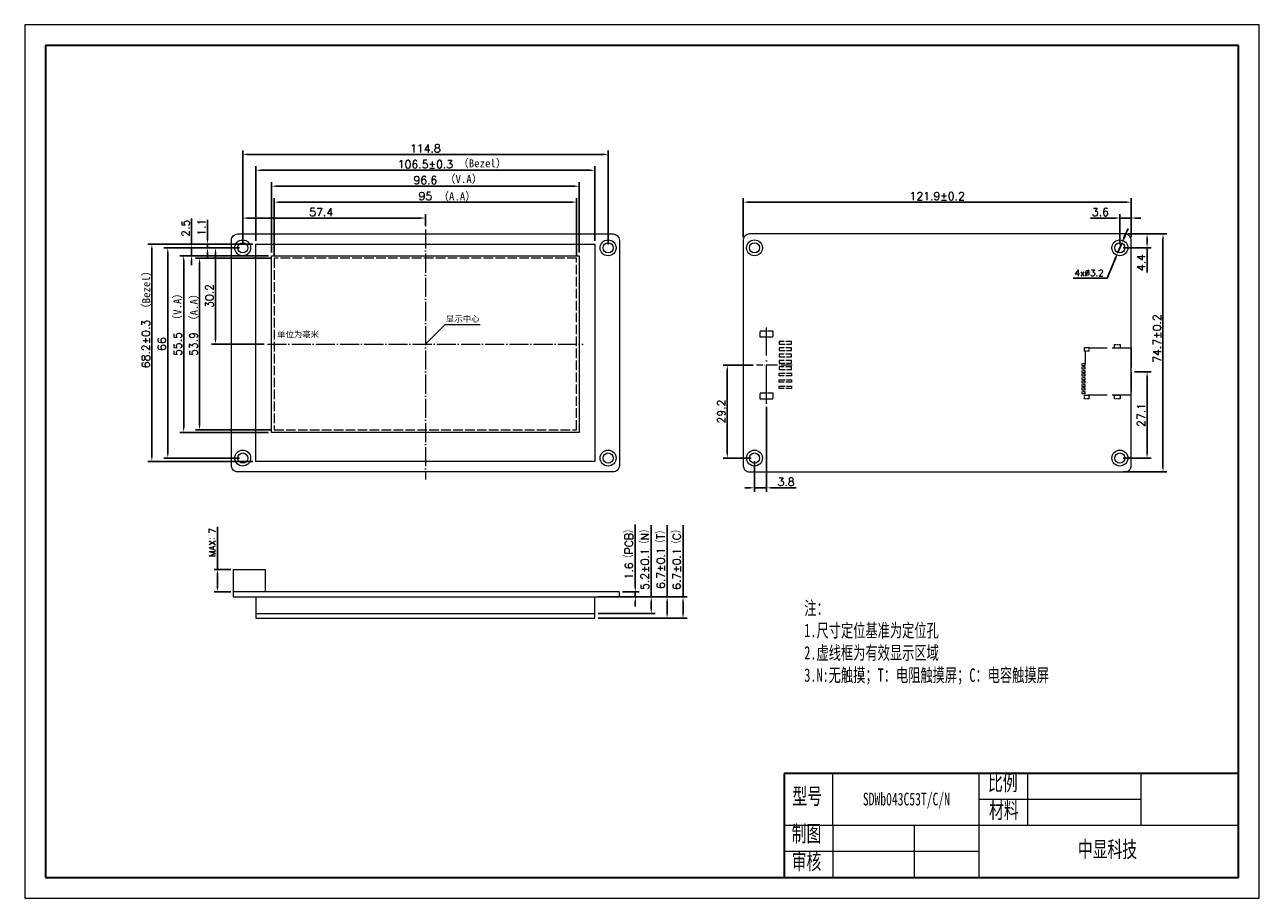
# Model space of a CAD drawing. Header units: millimetres. Extents: x 2240 to 2628, y -2181 to -1907.
import ezdxf

# ---------------------------------------------------------------- set-up
doc = ezdxf.new("R2010")
doc.units = ezdxf.units.MM
doc.header["$LTSCALE"] = 0.5
doc.header["$PDSIZE"] = -5
for name, pattern in [('ACAD_ISO02W100', [15, 12, -3]), ('ACAD_ISO04W100', [30, 24, -3, 0, -3]), ('CENTER2', [28.574999, 19.049999, -3.175, 3.175, -3.175])]:
    doc.linetypes.add(name, pattern=pattern)
doc.layers.get('0').update_dxf_attribs({"lineweight": 18})
doc.layers.get('Defpoints').update_dxf_attribs({"lineweight": 18})
for name, color, linetype, lineweight in [('thick', 7, 'Continuous', 30), ('thin', 7, 'Continuous', 18), ('粗实线层', 7, 'Continuous', 35), ('细实线层', 7, 'Continuous', 18), ('虚线', 7, 'ACAD_ISO02W100', 18)]:
    doc.layers.add(name, color=color, linetype=linetype, lineweight=lineweight)
doc.styles.get("Standard").update_dxf_attribs({"font": 'txt.shx', "bigfont": 'gbcbig.shx'})
doc.styles.add('机械字体', font='SimSun.ttf', dxfattribs={"width": 0.67})
doc.dimstyles.new('ISO-25', dxfattribs={"dimtxt": 2.5, "dimasz": 1.5, "dimexe": 1.25, "dimexo": 1, "dimtad": 1, "dimdec": 1, "dimdsep": 46, "dimtxsty": 'Standard', "dimcen": 2.5, "dimdle": 3, "dimadec": 0, "dimazin": 0, "dimtfac": 1, "dimtdec": 1, "dimtmove": 0, "dimatfit": 3, "dimfxl": 0, "dimarcsym": 0})
doc.dimstyles.new('副本ISO-25', dxfattribs={"dimtxt": 2.5, "dimasz": 2.5, "dimexe": 1.25, "dimexo": 1, "dimtad": 1, "dimtoh": 1, "dimdsep": 46, "dimtxsty": 'Standard', "dimcen": 2.5, "dimdle": 5, "dimadec": 0, "dimazin": 0, "dimtfac": 1, "dimtmove": 0, "dimatfit": 3, "dimfxl": 0, "dimtolj": 1, "dimarcsym": 0})

# ---------------------------------------------------------------- blocks, each defined once
blk = doc.blocks.new('*X2')
at = {"layer": '粗实线层'}
for p, q in [((-287, 200), (-287, -200)), ((287, 200), (-287, 200)), ((287, -200), (287, 200)), ((-287, -200), (287, -200))]:
    blk.add_line(p, q, dxfattribs=at)
at = {"layer": '细实线层'}
for p, q in [((297, 210), (-297, 210)), ((-297, 210), (-297, -210)), ((297, -210), (297, 210)), ((-297, -210), (297, -210))]:
    blk.add_line(p, q, dxfattribs=at)
blk = doc.blocks.new('*X3')
at = {"color": 0, "lineweight": -2, "ltscale": 0.5}
for p, q in [((2308.87, -1975.57), (2308.87, -1965.97)), ((2366.27, -1969.77), (2366.27, -1965.97)), ((2364.77, -1967.22), (2310.37, -1967.22))]:
    blk.add_line(p, q, dxfattribs=at)
at = {"color": 0, "ltscale": 0.5}
for points in [[(2310.37, -1966.97), (2310.37, -1967.47), (2308.87, -1967.22)], [(2364.77, -1966.97), (2364.77, -1967.47), (2366.27, -1967.22)]]:
    blk.add_solid(points, dxfattribs=at)
at = {"layer": 'Defpoints', "color": 0, "ltscale": 0.5}
for p in [(2308.87, -1967.22), (2366.27, -1970.77), (2308.87, -1976.57)]:
    blk.add_point(p, dxfattribs=at)
at = {"color": 0, "lineweight": 0, "ltscale": 0.5, "insert": (2333.53, -1965.34), "char_height": 2.5, "attachment_point": 5}
blk.add_mtext('\\A1;57.4', dxfattribs=at)
blk = doc.blocks.new('*X4')
at = {"color": 0, "lineweight": -2, "ltscale": 0.5}
for p, q in [((2313.02, -1974.41), (2313.02, -1950.97)), ((2419.52, -1974.41), (2419.52, -1950.97)), ((2314.52, -1952.22), (2418.02, -1952.22))]:
    blk.add_line(p, q, dxfattribs=at)
at = {"color": 0, "ltscale": 0.5}
for points in [[(2314.52, -1951.97), (2314.52, -1952.47), (2313.02, -1952.22)], [(2418.02, -1951.97), (2418.02, -1952.47), (2419.52, -1952.22)]]:
    blk.add_solid(points, dxfattribs=at)
at = {"layer": 'Defpoints', "color": 0, "ltscale": 0.5}
for p in [(2419.52, -1952.22), (2313.02, -1975.41), (2419.52, -1975.41)]:
    blk.add_point(p, dxfattribs=at)
at = {"color": 0, "lineweight": 0, "ltscale": 0.5, "insert": (2366.27, -1950.34), "char_height": 2.5, "attachment_point": 5}
blk.add_mtext('\\A1;106.5%%P0.3', dxfattribs=at)
blk = doc.blocks.new('2.0-8')
at = {"linetype": 'ACAD_ISO04W100', "lineweight": 0, "ltscale": 0.3}
blk.add_line((1, 8.06), (1, -3.19), dxfattribs=at)
at = {"linetype": 'ACAD_ISO04W100', "lineweight": 0}
blk.add_line((-11.13, 0), (12.76, 0), dxfattribs=at)
at = {"layer": '虚线', "linetype": 'ACAD_ISO02W100', "lineweight": 0, "ltscale": 0.3}
for p, q in [((-6.4, 7.8), (-6.4, 4)), ((-5.6, 7.8), (-6.4, 7.8)), ((-5.6, 4), (-5.6, 7.8)), ((-4.4, 7.8), (-4.4, 4)), ((-3.6, 7.8), (-4.4, 7.8)), ((-3.6, 4), (-3.6, 7.8)), ((-2.4, 7.8), (-2.4, 4)), ((-1.6, 7.8), (-2.4, 7.8)), ((-1.6, 4), (-1.6, 7.8)), ((-0.4, 7.8), (0.4, 7.8)), ((-0.4, 4), (-0.4, 7.8)), ((0.4, 7.8), (0.4, 4)), ((1.6, 7.8), (2.4, 7.8)), ((1.6, 4), (1.6, 7.8)), ((2.4, 7.8), (2.4, 4)), ((3.6, 4), (3.6, 7.8)), ((3.6, 7.8), (4.4, 7.8)), ((4.4, 7.8), (4.4, 4)), ((5.6, 4), (5.6, 7.8)), ((5.6, 7.8), (6.4, 7.8)), ((6.4, 7.8), (6.4, 4)), ((7.6, 4), (7.6, 7.8)), ((7.6, 7.8), (8.4, 7.8)), ((8.4, 7.8), (8.4, 4)), ((-6.4, 4), (-5.6, 4)), ((-4.4, 4), (-3.6, 4)), ((-2.4, 4), (-1.6, 4)), ((0.4, 4), (-0.4, 4)), ((2.4, 4), (1.6, 4)), ((4.4, 4), (3.6, 4)), ((6.4, 4), (5.6, 4)), ((8.4, 4), (7.6, 4)), ((-7.75, 2), (-9.75, 2)), ((-9.75, 2), (-9.75, -2)), ((-7.75, -2), (-7.75, 2)), ((9.75, 2), (9.75, -2)), ((11.75, 2), (9.75, 2)), ((11.75, -2), (11.75, 2)), ((-9.75, -2), (-7.75, -2))]:
    blk.add_line(p, q, dxfattribs=at)
at = {"layer": '虚线', "lineweight": 0, "ltscale": 0.3}
blk.add_line((9.75, -2), (11.75, -2), dxfattribs=at)
blk = doc.blocks.new('*X7')
at = {"color": 0, "lineweight": -2, "ltscale": 0.5}
for p, q in [((2300.9, -2077.57), (2300.9, -2064.18)), ((2305.1, -2077.57), (2299.9, -2077.57)), ((2300.9, -2083.37), (2300.9, -2078.77)), ((2305.1, -2084.57), (2299.9, -2084.57))]:
    blk.add_line(p, q, dxfattribs=at)
at = {"color": 0, "ltscale": 0.5}
for points in [[(2300.7, -2078.77), (2301.1, -2078.77), (2300.9, -2077.57)], [(2300.7, -2083.37), (2301.1, -2083.37), (2300.9, -2084.57)]]:
    blk.add_solid(points, dxfattribs=at)
at = {"layer": 'Defpoints', "color": 0, "ltscale": 0.5}
for p in [(2305.9, -2077.57), (2300.9, -2084.57), (2305.9, -2084.57)]:
    blk.add_point(p, dxfattribs=at)
at = {"color": 0, "lineweight": 0, "ltscale": 0.5, "insert": (2299.35, -2069.08), "char_height": 2, "attachment_point": 5, "rotation": 90}
blk.add_mtext('\\A1;MAX：7', dxfattribs=at)
blk = doc.blocks.new('*X8')
at = {"color": 0, "lineweight": -2, "ltscale": 0.5}
for p, q in [((2318.75, -1978.84), (2318.75, -1960.97)), ((2320.25, -1962.22), (2412.29, -1962.22)), ((2413.79, -1978.84), (2413.79, -1960.97))]:
    blk.add_line(p, q, dxfattribs=at)
at = {"color": 0, "ltscale": 0.5}
for points in [[(2320.25, -1961.97), (2320.25, -1962.47), (2318.75, -1962.22)], [(2412.29, -1961.97), (2412.29, -1962.47), (2413.79, -1962.22)]]:
    blk.add_solid(points, dxfattribs=at)
at = {"layer": 'Defpoints', "color": 0, "ltscale": 0.5}
for p in [(2413.79, -1962.22), (2318.75, -1979.84), (2413.79, -1979.84)]:
    blk.add_point(p, dxfattribs=at)
at = {"color": 0, "lineweight": 0, "ltscale": 0.5, "insert": (2366.27, -1960.34), "char_height": 2.5, "attachment_point": 5}
blk.add_mtext('\\A1;95', dxfattribs=at)
blk = doc.blocks.new('*X9')
at = {"color": 0, "lineweight": -2, "ltscale": 0.5}
for p, q in [((2317.95, -1978.04), (2317.95, -1955.97)), ((2319.45, -1957.22), (2413.09, -1957.22)), ((2414.59, -1978.04), (2414.59, -1955.97))]:
    blk.add_line(p, q, dxfattribs=at)
at = {"color": 0, "ltscale": 0.5}
for points in [[(2319.45, -1956.97), (2319.45, -1957.47), (2317.95, -1957.22)], [(2413.09, -1956.97), (2413.09, -1957.47), (2414.59, -1957.22)]]:
    blk.add_solid(points, dxfattribs=at)
at = {"layer": 'Defpoints', "color": 0, "ltscale": 0.5}
for p in [(2414.59, -1957.22), (2317.95, -1979.04), (2414.59, -1979.04)]:
    blk.add_point(p, dxfattribs=at)
at = {"color": 0, "lineweight": 0, "ltscale": 0.5, "insert": (2366.27, -1955.34), "char_height": 2.5, "attachment_point": 5}
blk.add_mtext('\\A1;96.6', dxfattribs=at)
blk = doc.blocks.new('*X10')
at = {"color": 0, "lineweight": -2, "ltscale": 0.5}
for p, q in [((2308.87, -1975.57), (2308.87, -1945.97)), ((2310.37, -1947.22), (2422.17, -1947.22)), ((2423.67, -1975.57), (2423.67, -1945.97))]:
    blk.add_line(p, q, dxfattribs=at)
at = {"color": 0, "ltscale": 0.5}
for points in [[(2310.37, -1946.97), (2310.37, -1947.47), (2308.87, -1947.22)], [(2422.17, -1946.97), (2422.17, -1947.47), (2423.67, -1947.22)]]:
    blk.add_solid(points, dxfattribs=at)
at = {"layer": 'Defpoints', "color": 0, "ltscale": 0.5}
for p in [(2423.67, -1947.22), (2308.87, -1976.57), (2423.67, -1976.57)]:
    blk.add_point(p, dxfattribs=at)
at = {"color": 0, "lineweight": 0, "ltscale": 0.5, "insert": (2366.27, -1945.34), "char_height": 2.5, "attachment_point": 5}
blk.add_mtext('\\A1;114.8', dxfattribs=at)
blk = doc.blocks.new('*X11')
at = {"color": 0, "lineweight": -2, "ltscale": 0.5}
for p, q in [((2307.87, -1976.57), (2299.07, -1976.57)), ((2300.32, -1978.07), (2300.32, -2005.27)), ((2315.65, -2006.77), (2299.07, -2006.77))]:
    blk.add_line(p, q, dxfattribs=at)
at = {"color": 0, "ltscale": 0.5}
for points in [[(2300.07, -1978.07), (2300.57, -1978.07), (2300.32, -1976.57)], [(2300.07, -2005.27), (2300.57, -2005.27), (2300.32, -2006.77)]]:
    blk.add_solid(points, dxfattribs=at)
at = {"layer": 'Defpoints', "color": 0, "ltscale": 0.5}
for p in [(2308.87, -1976.57), (2300.32, -2006.77), (2316.65, -2006.77)]:
    blk.add_point(p, dxfattribs=at)
at = {"color": 0, "lineweight": 0, "ltscale": 0.5, "insert": (2298.44, -1991.67), "char_height": 2.5, "attachment_point": 5, "rotation": 90}
blk.add_mtext('\\A1;30.2', dxfattribs=at)
blk = doc.blocks.new('*X12')
at = {"color": 0, "lineweight": -2, "ltscale": 0.5}
for p, q in [((2317.75, -1979.84), (2294.07, -1979.84)), ((2295.32, -1981.34), (2295.32, -2032.2)), ((2317.75, -2033.7), (2294.07, -2033.7))]:
    blk.add_line(p, q, dxfattribs=at)
at = {"color": 0, "ltscale": 0.5}
for points in [[(2295.07, -1981.34), (2295.57, -1981.34), (2295.32, -1979.84)], [(2295.07, -2032.2), (2295.57, -2032.2), (2295.32, -2033.7)]]:
    blk.add_solid(points, dxfattribs=at)
at = {"layer": 'Defpoints', "color": 0, "ltscale": 0.5}
for p in [(2318.75, -1979.84), (2295.32, -2033.7), (2318.75, -2033.7)]:
    blk.add_point(p, dxfattribs=at)
at = {"color": 0, "lineweight": 0, "ltscale": 0.5, "insert": (2293.44, -2006.77), "char_height": 2.5, "attachment_point": 5, "rotation": 90}
blk.add_mtext('\\A1;53.9', dxfattribs=at)
blk = doc.blocks.new('*X13')
at = {"color": 0, "lineweight": -2, "ltscale": 0.5}
for p, q in [((2316.95, -1979.04), (2289.07, -1979.04)), ((2290.32, -1980.54), (2290.32, -2033)), ((2316.95, -2034.5), (2289.07, -2034.5))]:
    blk.add_line(p, q, dxfattribs=at)
at = {"color": 0, "ltscale": 0.5}
for points in [[(2290.07, -1980.54), (2290.57, -1980.54), (2290.32, -1979.04)], [(2290.07, -2033), (2290.57, -2033), (2290.32, -2034.5)]]:
    blk.add_solid(points, dxfattribs=at)
at = {"layer": 'Defpoints', "color": 0, "ltscale": 0.5}
for p in [(2317.95, -1979.04), (2290.32, -2034.5), (2317.95, -2034.5)]:
    blk.add_point(p, dxfattribs=at)
at = {"color": 0, "lineweight": 0, "ltscale": 0.5, "insert": (2288.44, -2006.77), "char_height": 2.5, "attachment_point": 5, "rotation": 90}
blk.add_mtext('\\A1;55.5', dxfattribs=at)
blk = doc.blocks.new('*X14')
at = {"color": 0, "lineweight": -2, "ltscale": 0.5}
for p, q in [((2307.87, -1976.57), (2284.07, -1976.57)), ((2285.32, -1978.07), (2285.32, -2041.07)), ((2307.87, -2042.57), (2284.07, -2042.57))]:
    blk.add_line(p, q, dxfattribs=at)
at = {"color": 0, "ltscale": 0.5}
for points in [[(2285.07, -1978.07), (2285.57, -1978.07), (2285.32, -1976.57)], [(2285.07, -2041.07), (2285.57, -2041.07), (2285.32, -2042.57)]]:
    blk.add_solid(points, dxfattribs=at)
at = {"layer": 'Defpoints', "color": 0, "ltscale": 0.5}
for p in [(2308.87, -1976.57), (2285.32, -2042.57), (2308.87, -2042.57)]:
    blk.add_point(p, dxfattribs=at)
at = {"color": 0, "lineweight": 0, "ltscale": 0.5, "insert": (2283.44, -2006.77), "char_height": 2.5, "attachment_point": 5, "rotation": 90}
blk.add_mtext('\\A1;66', dxfattribs=at)
blk = doc.blocks.new('*X15')
at = {"color": 0, "lineweight": -2, "ltscale": 0.5}
for p, q in [((2312.02, -1975.41), (2279.07, -1975.41)), ((2280.32, -1976.91), (2280.32, -2042.11)), ((2312.02, -2043.61), (2279.07, -2043.61))]:
    blk.add_line(p, q, dxfattribs=at)
at = {"color": 0, "ltscale": 0.5}
for points in [[(2280.07, -1976.91), (2280.57, -1976.91), (2280.32, -1975.41)], [(2280.07, -2042.11), (2280.57, -2042.11), (2280.32, -2043.61)]]:
    blk.add_solid(points, dxfattribs=at)
at = {"layer": 'Defpoints', "color": 0, "ltscale": 0.5}
for p in [(2313.02, -1975.41), (2280.32, -2043.61), (2313.02, -2043.61)]:
    blk.add_point(p, dxfattribs=at)
at = {"color": 0, "lineweight": 0, "ltscale": 0.5, "insert": (2278.44, -2006.77), "char_height": 2.5, "attachment_point": 5, "rotation": 90}
blk.add_mtext('\\A1;68.2%%P0.3', dxfattribs=at)
blk = doc.blocks.new('*X16')
at = {"color": 0, "lineweight": -2, "ltscale": 0.5}
for p, q in [((2466.11, -1973.22), (2466.11, -1960.97)), ((2467.61, -1962.22), (2586.51, -1962.22)), ((2588.01, -1973.22), (2588.01, -1960.97))]:
    blk.add_line(p, q, dxfattribs=at)
at = {"color": 0, "ltscale": 0.5}
for points in [[(2467.61, -1961.97), (2467.61, -1962.47), (2466.11, -1962.22)], [(2586.51, -1961.97), (2586.51, -1962.47), (2588.01, -1962.22)]]:
    blk.add_solid(points, dxfattribs=at)
at = {"layer": 'Defpoints', "color": 0, "ltscale": 0.5}
for p in [(2588.01, -1962.22), (2466.11, -1974.22), (2588.01, -1974.22)]:
    blk.add_point(p, dxfattribs=at)
at = {"color": 0, "lineweight": 0, "ltscale": 0.5, "insert": (2527.06, -1960.34), "char_height": 2.5, "attachment_point": 5}
blk.add_mtext('\\A1;121.9%%P0.2', dxfattribs=at)
blk = doc.blocks.new('*X17')
at = {"color": 0, "lineweight": -2, "ltscale": 0.5}
for p, q in [((2588.01, -1972.22), (2599.26, -1972.22)), ((2598.01, -1973.72), (2598.01, -2045.42)), ((2585.46, -2046.92), (2599.26, -2046.92))]:
    blk.add_line(p, q, dxfattribs=at)
at = {"color": 0, "ltscale": 0.5}
for points in [[(2597.76, -1973.72), (2598.26, -1973.72), (2598.01, -1972.22)], [(2597.76, -2045.42), (2598.26, -2045.42), (2598.01, -2046.92)]]:
    blk.add_solid(points, dxfattribs=at)
at = {"layer": 'Defpoints', "color": 0, "ltscale": 0.5}
for p in [(2587.01, -1972.22), (2584.46, -2046.92), (2598.01, -2046.92)]:
    blk.add_point(p, dxfattribs=at)
at = {"color": 0, "lineweight": 0, "ltscale": 0.5, "insert": (2596.14, -2005.03), "char_height": 2.5, "attachment_point": 5, "rotation": 90}
blk.add_mtext('\\A1;74.7%%P0.2', dxfattribs=at)
blk = doc.blocks.new('*X18')
at = {"color": 0, "lineweight": -2, "ltscale": 0.5}
for p, q in [((2589.01, -2015.47), (2594.26, -2015.47)), ((2593.01, -2016.97), (2593.01, -2041.07)), ((2585.46, -2042.57), (2594.26, -2042.57))]:
    blk.add_line(p, q, dxfattribs=at)
at = {"color": 0, "ltscale": 0.5}
for points in [[(2592.76, -2016.97), (2593.26, -2016.97), (2593.01, -2015.47)], [(2592.76, -2041.07), (2593.26, -2041.07), (2593.01, -2042.57)]]:
    blk.add_solid(points, dxfattribs=at)
at = {"layer": 'Defpoints', "color": 0, "ltscale": 0.5}
for p in [(2588.01, -2015.47), (2584.46, -2042.57), (2593.01, -2042.57)]:
    blk.add_point(p, dxfattribs=at)
at = {"color": 0, "lineweight": 0, "ltscale": 0.5, "insert": (2591.14, -2029.02), "char_height": 2.5, "attachment_point": 5, "rotation": 90}
blk.add_mtext('\\A1;27.1', dxfattribs=at)
blk = doc.blocks.new('*X19')
at = {"color": 0, "lineweight": -2, "ltscale": 0.5}
for p, q in [((2469.27, -2013.37), (2459.86, -2013.37)), ((2461.11, -2041.07), (2461.11, -2014.87)), ((2468.66, -2042.57), (2459.86, -2042.57))]:
    blk.add_line(p, q, dxfattribs=at)
at = {"color": 0, "ltscale": 0.5}
for points in [[(2460.86, -2014.87), (2461.36, -2014.87), (2461.11, -2013.37)], [(2460.86, -2041.07), (2461.36, -2041.07), (2461.11, -2042.57)]]:
    blk.add_solid(points, dxfattribs=at)
at = {"layer": 'Defpoints', "color": 0, "ltscale": 0.5}
for p in [(2461.11, -2013.37), (2470.27, -2013.37), (2469.66, -2042.57)]:
    blk.add_point(p, dxfattribs=at)
at = {"color": 0, "lineweight": 0, "ltscale": 0.5, "insert": (2459.24, -2027.97), "char_height": 2.5, "attachment_point": 5, "rotation": 90}
blk.add_mtext('\\A1;29.2', dxfattribs=at)
blk = doc.blocks.new('*X20')
at = {"color": 0, "lineweight": -2, "ltscale": 0.5}
for p, q in [((2473.46, -2026.49), (2473.46, -2053.17)), ((2469.66, -2043.57), (2469.66, -2053.17)), ((2468.16, -2051.92), (2466.66, -2051.92)), ((2469.66, -2051.92), (2473.46, -2051.92)), ((2474.96, -2051.92), (2482.71, -2051.92))]:
    blk.add_line(p, q, dxfattribs=at)
at = {"color": 0, "ltscale": 0.5}
for points in [[(2468.16, -2051.67), (2468.16, -2052.17), (2469.66, -2051.92)], [(2474.96, -2051.67), (2474.96, -2052.17), (2473.46, -2051.92)]]:
    blk.add_solid(points, dxfattribs=at)
at = {"layer": 'Defpoints', "color": 0, "ltscale": 0.5}
for p in [(2473.46, -2025.49), (2469.66, -2042.57), (2473.46, -2051.92)]:
    blk.add_point(p, dxfattribs=at)
at = {"color": 0, "lineweight": 0, "ltscale": 0.5, "insert": (2479.59, -2050.04), "char_height": 2.5, "attachment_point": 5}
blk.add_mtext('\\A1;3.8', dxfattribs=at)
blk = doc.blocks.new('*X21')
at = {"color": 0, "lineweight": -2, "ltscale": 0.5}
for p, q in [((2292.82, -1975.07), (2292.82, -1967.32)), ((2307.87, -1976.57), (2291.57, -1976.57)), ((2292.82, -1979.04), (2292.82, -1976.57)), ((2316.95, -1979.04), (2291.57, -1979.04)), ((2292.82, -1980.54), (2292.82, -1982.04))]:
    blk.add_line(p, q, dxfattribs=at)
at = {"color": 0, "ltscale": 0.5}
for points in [[(2292.57, -1975.07), (2293.07, -1975.07), (2292.82, -1976.57)], [(2292.57, -1980.54), (2293.07, -1980.54), (2292.82, -1979.04)]]:
    blk.add_solid(points, dxfattribs=at)
at = {"layer": 'Defpoints', "color": 0, "ltscale": 0.5}
for p in [(2308.87, -1976.57), (2292.82, -1979.04), (2317.95, -1979.04)]:
    blk.add_point(p, dxfattribs=at)
at = {"color": 0, "lineweight": 0, "ltscale": 0.5, "insert": (2290.94, -1970.44), "char_height": 2.5, "attachment_point": 5, "rotation": 90}
blk.add_mtext('\\A1;2.5', dxfattribs=at)
blk = doc.blocks.new('*X22')
at = {"color": 0, "lineweight": -2, "ltscale": 0.5}
for p, q in [((2297.82, -1973.91), (2297.82, -1967.83)), ((2312.02, -1975.41), (2296.57, -1975.41)), ((2307.87, -1976.57), (2296.57, -1976.57)), ((2297.82, -1976.57), (2297.82, -1975.41)), ((2297.82, -1978.07), (2297.82, -1979.57))]:
    blk.add_line(p, q, dxfattribs=at)
at = {"color": 0, "ltscale": 0.5}
for points in [[(2297.57, -1973.91), (2298.07, -1973.91), (2297.82, -1975.41)], [(2297.57, -1978.07), (2298.07, -1978.07), (2297.82, -1976.57)]]:
    blk.add_solid(points, dxfattribs=at)
at = {"layer": 'Defpoints', "color": 0, "ltscale": 0.5}
for p in [(2297.82, -1975.41), (2308.87, -1976.57), (2313.02, -1975.41)]:
    blk.add_point(p, dxfattribs=at)
at = {"color": 0, "lineweight": 0, "ltscale": 0.5, "insert": (2295.94, -1970.12), "char_height": 2.5, "attachment_point": 5, "rotation": 90}
blk.add_mtext('\\A1;1.1', dxfattribs=at)
blk = doc.blocks.new('*X23')
at = {"color": 0, "lineweight": -2, "ltscale": 0.5}
for p, q in [((2584.46, -1975.57), (2584.46, -1965.97)), ((2588.01, -1973.22), (2588.01, -1965.97)), ((2582.96, -1967.22), (2575.21, -1967.22)), ((2588.01, -1967.22), (2584.46, -1967.22)), ((2589.51, -1967.22), (2591.01, -1967.22))]:
    blk.add_line(p, q, dxfattribs=at)
at = {"color": 0, "ltscale": 0.5}
for points in [[(2582.96, -1966.97), (2582.96, -1967.47), (2584.46, -1967.22)], [(2589.51, -1966.97), (2589.51, -1967.47), (2588.01, -1967.22)]]:
    blk.add_solid(points, dxfattribs=at)
at = {"layer": 'Defpoints', "color": 0, "ltscale": 0.5}
for p in [(2588.01, -1967.22), (2588.01, -1974.22), (2584.46, -1976.57)]:
    blk.add_point(p, dxfattribs=at)
at = {"color": 0, "lineweight": 0, "ltscale": 0.5, "insert": (2578.34, -1965.34), "char_height": 2.5, "attachment_point": 5}
blk.add_mtext('\\A1;3.6', dxfattribs=at)
blk = doc.blocks.new('*X24')
at = {"color": 0, "lineweight": -2, "ltscale": 0.5}
for p, q in [((2432.22, -2083.07), (2432.22, -2063.43)), ((2428.22, -2084.57), (2433.47, -2084.57)), ((2428.22, -2086.17), (2433.47, -2086.17)), ((2432.22, -2086.17), (2432.22, -2084.57)), ((2432.22, -2087.67), (2432.22, -2089.17))]:
    blk.add_line(p, q, dxfattribs=at)
at = {"color": 0, "ltscale": 0.5}
for points in [[(2431.97, -2083.07), (2432.47, -2083.07), (2432.22, -2084.57)], [(2431.97, -2087.67), (2432.47, -2087.67), (2432.22, -2086.17)]]:
    blk.add_solid(points, dxfattribs=at)
at = {"layer": 'Defpoints', "color": 0, "ltscale": 0.5}
for p in [(2427.22, -2084.57), (2427.22, -2086.17), (2432.22, -2086.17)]:
    blk.add_point(p, dxfattribs=at)
at = {"color": 0, "lineweight": 0, "ltscale": 0.5, "insert": (2430.27, -2072.13), "char_height": 2.5, "attachment_point": 5, "rotation": 90}
blk.add_mtext('\\A1;1.6（PCB）', dxfattribs=at)
blk = doc.blocks.new('*X25')
at = {"color": 0, "lineweight": -2, "ltscale": 0.5}
for p, q in [((2437.22, -2086.17), (2437.22, -2063.62)), ((2420.52, -2086.17), (2438.47, -2086.17)), ((2437.22, -2089.87), (2437.22, -2087.67)), ((2420.52, -2091.37), (2438.47, -2091.37))]:
    blk.add_line(p, q, dxfattribs=at)
at = {"color": 0, "ltscale": 0.5}
for points in [[(2436.97, -2087.67), (2437.47, -2087.67), (2437.22, -2086.17)], [(2436.97, -2089.87), (2437.47, -2089.87), (2437.22, -2091.37)]]:
    blk.add_solid(points, dxfattribs=at)
at = {"layer": 'Defpoints', "color": 0, "ltscale": 0.5}
for p in [(2419.52, -2086.17), (2419.52, -2091.37), (2437.22, -2091.37)]:
    blk.add_point(p, dxfattribs=at)
at = {"color": 0, "lineweight": 0, "ltscale": 0.5, "insert": (2435.27, -2073.77), "char_height": 2.5, "attachment_point": 5, "rotation": 90}
blk.add_mtext('\\A1;5.2%%P0.1（N）', dxfattribs=at)
blk = doc.blocks.new('*X26')
at = {"color": 0, "lineweight": -2, "ltscale": 0.5}
for p, q in [((2442.22, -2086.17), (2442.22, -2063.62)), ((2420.52, -2086.17), (2443.47, -2086.17)), ((2442.22, -2091.37), (2442.22, -2087.67)), ((2420.52, -2092.87), (2443.47, -2092.87))]:
    blk.add_line(p, q, dxfattribs=at)
at = {"color": 0, "ltscale": 0.5}
for points in [[(2441.97, -2087.67), (2442.47, -2087.67), (2442.22, -2086.17)], [(2441.97, -2091.37), (2442.47, -2091.37), (2442.22, -2092.87)]]:
    blk.add_solid(points, dxfattribs=at)
at = {"layer": 'Defpoints', "color": 0, "ltscale": 0.5}
for p in [(2419.52, -2086.17), (2419.52, -2092.87), (2442.22, -2092.87)]:
    blk.add_point(p, dxfattribs=at)
at = {"color": 0, "lineweight": 0, "ltscale": 0.5, "insert": (2440.27, -2073.77), "char_height": 2.5, "attachment_point": 5, "rotation": 90}
blk.add_mtext('\\A1;6.7%%P0.1（T）', dxfattribs=at)
blk = doc.blocks.new('*X27')
at = {"color": 0, "lineweight": -2, "ltscale": 0.5}
for p, q in [((2447.22, -2086.17), (2447.22, -2063.62)), ((2420.52, -2086.17), (2448.47, -2086.17)), ((2447.22, -2091.37), (2447.22, -2087.67)), ((2420.52, -2092.87), (2448.47, -2092.87))]:
    blk.add_line(p, q, dxfattribs=at)
at = {"color": 0, "ltscale": 0.5}
for points in [[(2446.97, -2087.67), (2447.47, -2087.67), (2447.22, -2086.17)], [(2446.97, -2091.37), (2447.47, -2091.37), (2447.22, -2092.87)]]:
    blk.add_solid(points, dxfattribs=at)
at = {"layer": 'Defpoints', "color": 0, "ltscale": 0.5}
for p in [(2419.52, -2086.17), (2419.52, -2092.87), (2447.22, -2092.87)]:
    blk.add_point(p, dxfattribs=at)
at = {"color": 0, "lineweight": 0, "ltscale": 0.5, "insert": (2445.27, -2073.77), "char_height": 2.5, "attachment_point": 5, "rotation": 90}
blk.add_mtext('\\A1;6.7%%P0.1（C）', dxfattribs=at)
blk = doc.blocks.new('*X28')
at = {"color": 0, "lineweight": -2, "ltscale": 0.5}
for p, q in [((2586.07, -1972.79), (2587.05, -1970.49)), ((2585.09, -1975.09), (2583.83, -1978.04)), ((2580.42, -1986.06), (2582.85, -1980.34)), ((2569.79, -1986.06), (2580.42, -1986.06))]:
    blk.add_line(p, q, dxfattribs=at)
at = {"color": 0, "ltscale": 0.5}
for points in [[(2585.68, -1972.63), (2586.45, -1972.96), (2585.09, -1975.09)], [(2582.47, -1980.18), (2583.24, -1980.5), (2583.83, -1978.04)]]:
    blk.add_solid(points, dxfattribs=at)
at = {"layer": 'Defpoints', "color": 0, "ltscale": 0.5}
for p in [(2583.83, -1978.04), (2585.09, -1975.09)]:
    blk.add_point(p, dxfattribs=at)
at = {"color": 0, "lineweight": 0, "ltscale": 0.5, "insert": (2574.79, -1984.44), "char_height": 2, "attachment_point": 5}
blk.add_mtext('\\A1;4x%%C3.2', dxfattribs=at)
blk = doc.blocks.new('*X29')
at = {"color": 0, "lineweight": -2, "ltscale": 0.5}
for p, q in [((2587.01, -1972.22), (2594.26, -1972.22)), ((2593.01, -1973.72), (2593.01, -1975.07)), ((2585.46, -1976.57), (2594.26, -1976.57)), ((2593.01, -1976.57), (2593.01, -1984.32))]:
    blk.add_line(p, q, dxfattribs=at)
at = {"color": 0, "ltscale": 0.5}
for points in [[(2592.76, -1973.72), (2593.26, -1973.72), (2593.01, -1972.22)], [(2592.76, -1975.07), (2593.26, -1975.07), (2593.01, -1976.57)]]:
    blk.add_solid(points, dxfattribs=at)
at = {"layer": 'Defpoints', "color": 0, "ltscale": 0.5}
for p in [(2586.01, -1972.22), (2593.01, -1972.22), (2584.46, -1976.57)]:
    blk.add_point(p, dxfattribs=at)
at = {"color": 0, "lineweight": 0, "ltscale": 0.5, "insert": (2591.14, -1981.19), "char_height": 2.5, "attachment_point": 5, "rotation": 90}
blk.add_mtext('\\A1;4.4', dxfattribs=at)
blk = doc.blocks.new('sd')
at = {"layer": '虚线', "lineweight": 0}
for p, q in [((-7.35, 0), (7.35, 0)), ((7.35, 0), (7.35, -14.5)), ((-7.35, 0), (-7.35, -13.25)), ((-6.45, -14.5), (-2.5, -14.5))]:
    blk.add_line(p, q, dxfattribs=at)
at = {"layer": '虚线', "lineweight": 0, "ltscale": 0.1}
for points in [[(-8.52, -3.51), (-7.38, -3.51), (-7.38, -5.29), (-8.52, -5.29)], [(7.38, -3.51), (8.52, -3.51), (8.52, -5.29), (7.38, -5.29)], [(-7.65, -13.35), (-6.45, -13.35), (-6.45, -14.65), (-7.65, -14.65)], [(-2.5, -15.5), (-2, -15.5), (-2, -14.5), (-2.5, -14.5)], [(-1.4, -15.5), (-0.9, -15.5), (-0.9, -14.5), (-1.4, -14.5)], [(-0.3, -15.5), (0.2, -15.5), (0.2, -14.5), (-0.3, -14.5)], [(0.8, -15.5), (1.3, -15.5), (1.3, -14.5), (0.8, -14.5)], [(1.9, -15.5), (2.4, -15.5), (2.4, -14.5), (1.9, -14.5)], [(3, -15.5), (3.5, -15.5), (3.5, -14.5), (3, -14.5)], [(4.1, -15.5), (4.6, -15.5), (4.6, -14.5), (4.1, -14.5)], [(5.2, -15.5), (5.7, -15.5), (5.7, -14.5), (5.2, -14.5)], [(6.3, -15.5), (6.8, -15.5), (6.8, -14.5), (6.3, -14.5)], [(7.35, -13.35), (8.55, -13.35), (8.55, -14.65), (7.35, -14.65)]]:
    blk.add_lwpolyline(points, close=True, dxfattribs=at)

msp = doc.modelspace()

# ---------------------------------------------------------------- linework, layer by layer
at = {"linetype": 'ACAD_ISO04W100', "lineweight": 0, "ltscale": 0.5}
for p, q in [((2366.268, -1970.767), (2366.268, -2049.269)), ((2316.653, -2006.767), (2415.883, -2006.767))]:
    msp.add_line(p, q, dxfattribs=at)
at = {"lineweight": 0}
for p, q in [((2366.268, -2006.767), (2372.433, -2000.608)), ((2372.433, -2000.608), (2383.51, -2000.608)), ((2305.904, -2077.567), (2315.904, -2077.567)), ((2305.904, -2077.567), (2305.904, -2084.567)), ((2315.904, -2077.567), (2315.904, -2084.567)), ((2494.313, -2157.949), (2494.313, -2141.638))]:
    msp.add_line(p, q, dxfattribs=at)
at = {"lineweight": 0, "ltscale": 0.5}
for p, q in [((2305.904, -2084.567), (2305.904, -2086.167)), ((2427.218, -2084.567), (2305.904, -2084.567)), ((2305.904, -2086.167), (2427.218, -2086.167)), ((2313.018, -2086.167), (2313.018, -2091.367)), ((2419.518, -2091.367), (2419.518, -2086.167)), ((2427.218, -2086.167), (2427.218, -2084.567)), ((2313.018, -2091.367), (2419.518, -2091.367)), ((2313.018, -2091.367), (2313.018, -2092.867)), ((2313.018, -2092.867), (2419.518, -2092.867)), ((2419.518, -2092.867), (2419.518, -2091.367))]:
    msp.add_line(p, q, dxfattribs=at)
for p in [(2479.022, -2141.638), (2313.927, -2174.26)]:
    msp.add_line(p, (2479.022, -2174.26))
at = {"lineweight": 0}
for points in [[(2307.318, -1972.217), (2425.218, -1972.217, -0.4142136), (2427.218, -1974.217), (2427.218, -2044.917, -0.4142136), (2425.218, -2046.917), (2307.318, -2046.917, -0.4142136), (2305.318, -2044.917), (2305.318, -1974.217, -0.4142136)], [(2586.012, -1972.217), (2468.112, -1972.217, 0.4142136), (2466.112, -1974.217), (2466.112, -2044.917, 0.4142136), (2468.112, -2046.917), (2586.012, -2046.917, 0.4142136), (2588.012, -2044.917), (2588.012, -1974.217, 0.4142136)]]:
    msp.add_lwpolyline(points, format="xyb", close=True, dxfattribs=at)
msp.add_lwpolyline([(2313.018, -1975.412), (2419.518, -1975.412), (2419.518, -2043.612), (2313.018, -2043.612)], close=True, dxfattribs=at)
at = {"lineweight": 0, "ltscale": 0.5}
msp.add_lwpolyline([(2414.588, -2034.497), (2317.948, -2034.497), (2317.948, -1979.037), (2414.588, -1979.037)], close=True, dxfattribs=at)
at = {"color": 1, "linetype": 'ACAD_ISO02W100', "lineweight": 0, "ltscale": 0.5}
msp.add_lwpolyline([(2413.788, -1979.837), (2318.748, -1979.837), (2318.748, -2033.697), (2413.788, -2033.697)], close=True, dxfattribs=at)
at = {"lineweight": 0, "ltscale": 0.5}
for centre in [(2308.868, -1976.567), (2423.668, -1976.567), (2469.662, -1976.567), (2584.462, -1976.567), (2308.868, -2042.567), (2423.668, -2042.567), (2469.662, -2042.567), (2584.462, -2042.567)]:
    msp.add_circle(centre, 2.5, dxfattribs=at)
at = {"lineweight": 0}
for centre in [(2308.868, -1976.567), (2423.668, -1976.567), (2469.662, -1976.567), (2584.462, -1976.567), (2308.868, -2042.567), (2423.668, -2042.567), (2469.662, -2042.567), (2584.462, -2042.567)]:
    msp.add_circle(centre, 1.6, dxfattribs=at)
at = {"layer": 'thick'}
for p, q in [((2621.739, -2141.638), (2479.022, -2141.638)), ((2479.022, -2141.638), (2479.022, -2174.26)), ((2479.022, -2141.638), (2479.022, -2174.26)), ((2621.739, -2174.26), (2621.739, -2141.638)), ((2479.022, -2174.26), (2621.739, -2174.26))]:
    msp.add_line(p, q, dxfattribs=at)
at = {"layer": 'thin'}
for p, q in [((2540.186, -2141.638), (2540.186, -2174.26)), ((2555.478, -2141.638), (2555.478, -2157.949)), ((2591.157, -2157.949), (2591.157, -2141.638)), ((2591.157, -2149.794), (2540.186, -2149.794)), ((2621.739, -2157.949), (2479.022, -2157.949)), ((2494.313, -2157.949), (2494.313, -2174.26)), ((2519.798, -2157.949), (2519.798, -2174.26)), ((2540.186, -2166.104), (2479.022, -2166.104))]:
    msp.add_line(p, q, dxfattribs=at)

# ---------------------------------------------------------------- block references
at = {"lineweight": 0, "xscale": -1, "rotation": 270}
msp.add_blockref('2.0-8', (2473.462, -2014.367), dxfattribs=at)
at = {"layer": '粗实线层', "lineweight": 0, "xscale": 0.6530298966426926, "yscale": 0.6530298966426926, "zscale": 0.6530298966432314}
msp.add_blockref('*X2', (2434.32, -2043.654), dxfattribs=at)
at = {"layer": '虚线', "lineweight": 0, "rotation": 270}
msp.add_blockref('sd', (2588.012, -2015.467), dxfattribs=at)

# ---------------------------------------------------------------- texts
at = {"lineweight": 0, "attachment_point": 1}
for s, insert, char_height, width in [('{\\fSimSun|b0|i0|c134|p49;（Bezel）}', (2376.48, -1948.791), 2.5, 16.30181), ('{\\fSimSun|b0|i0|c134|p49;（V.A）}', (2372.321, -1953.701), 2.5, 17.30909), ('{\\fSimSun|b0|i0|c134|p49;\\C1;（A.A）}', (2370.266, -1959.196), 2.5, 16.30181), ('{\\fSimSun|b0|i0|c134|p49;显示中心}', (2372.75, -1997.943), 1.875, 16.30181), ('{\\fSimSun|b0|i0|c134|p49;单位为毫米}', (2319.698, -2002.827), 1.875, 35.99924)]:
    msp.add_mtext(s, dxfattribs=dict(at, insert=insert, char_height=char_height, width=width))
at = {"lineweight": 0, "insert": (2277.299, -1997.407), "char_height": 2.5, "width": 16.39388, "attachment_point": 1, "rotation": 90}
msp.add_mtext('{\\fSimSun|b0|i0|c134|p49;（Bezel）}', dxfattribs=at)
at = {"linetype": 'CENTER2', "lineweight": 0, "insert": (2287.079, -2001.026), "char_height": 2.5, "width": 18.40506, "attachment_point": 1, "rotation": 90}
msp.add_mtext('{\\fSimSun|b0|i0|c134|p49;（V.A）}', dxfattribs=at)
at = {"color": 1, "linetype": 'CENTER2', "lineweight": 0, "insert": (2292.26, -2001.189), "char_height": 2.5, "width": 16.39388, "attachment_point": 1, "rotation": 90}
msp.add_mtext('{\\fSimSun|b0|i0|c134|p49;（A.A）}', dxfattribs=at)
at = {"layer": 'thick', "attachment_point": 1, "style": '机械字体'}
for s, insert, char_height, width in [('注：\\P1.尺寸定位基准为定位孔\\P2.虚线框为有效显示区域\\P3.N:无触摸；T：电阻触摸屏；C：电容触摸屏', (2485.31, -2087.583), 4.20508, 100.81332), ('比例', (2543.023, -2141.877), 5.0971, 12.94837), ('型号', (2481.591, -2146.164), 5.0971, 12.94837), ('SDWb043C53T/C/N', (2503.722, -2147.64), 4, 28.39311), ('材料', (2543.358, -2150.583), 5.0971, 12.94837), ('制图', (2481.364, -2157.949), 5.0971, 12.94837), ('中显科技', (2571.253, -2162.847), 5.0971, 28.36201), ('审核', (2481.364, -2166.655), 5.0971, 12.94837)]:
    msp.add_mtext(s, dxfattribs=dict(at, insert=insert, char_height=char_height, width=width))

# ---------------------------------------------------------------- dimensions: what is measured, and where the dimension line sits
at = {"lineweight": 0, "ltscale": 0.5}
for base, p1, p2, text, picture, middle in [((2423.668, -1947.217), (2308.868, -1976.567), (2423.668, -1976.567), '114.8', '*X10', (2366.268, -1947.217)), ((2414.588, -1957.217), (2317.948, -1979.037), (2414.588, -1979.037), '96.6', '*X9', (2366.268, -1957.217)), ((2588.012, -1962.217), (2466.112, -1974.217), (2588.012, -1974.217), '121.9%%P0.2', '*X16', (2527.062, -1962.217)), ((2588.012, -1967.217), (2584.462, -1976.567), (2588.012, -1974.217), '3.6', '*X23', (2578.337, -1967.217))]:
    dim = msp.add_linear_dim(base=base, p1=p1, p2=p2, text=text, dimstyle='ISO-25', override={"dimsah": 1, "dimtolj": 1, "dimarcsym": 1}, dxfattribs=at)
    dim.commit()
    dim.dimension.update_dxf_attribs({"geometry": picture, "text_midpoint": middle, "dimtype": 160})
at = {"lineweight": 0}
for base, p1, p2, text, picture, middle in [((2419.518, -1952.217), (2313.018, -1975.412), (2419.518, -1975.412), '106.5%%P0.3', '*X4', (2366.268, -1952.217)), ((2308.868, -1967.217), (2366.268, -1970.767), (2308.868, -1976.567), '57.4', '*X3', (2333.528, -1967.217))]:
    dim = msp.add_linear_dim(base=base, p1=p1, p2=p2, text=text, dimstyle='ISO-25', override={"dimsah": 1, "dimtolj": 1, "dimarcsym": 1}, dxfattribs=at)
    dim.commit()
    dim.dimension.update_dxf_attribs({"geometry": picture, "text_midpoint": middle, "dimtype": 160})
at = {"color": 1, "lineweight": 0, "ltscale": 0.5}
dim = msp.add_linear_dim(base=(2413.788, -1962.217), p1=(2318.748, -1979.837), p2=(2413.788, -1979.837), text='95', dimstyle='ISO-25', override={"dimsah": 1, "dimtolj": 1, "dimarcsym": 1}, dxfattribs=at)
dim.commit()
dim.dimension.update_dxf_attribs({"geometry": '*X8', "text_midpoint": (2366.268, -1962.217), "dimtype": 160})
at = {"lineweight": 0, "ltscale": 0.5}
for base, p1, p2, text, picture, middle in [((2292.818, -1979.037), (2308.868, -1976.567), (2317.948, -1979.037), '2.5', '*X21', (2292.818, -1970.442)), ((2598.012, -2046.917), (2587.012, -1972.217), (2584.462, -2046.917), '74.7%%P0.2', '*X17', (2598.012, -2005.028)), ((2593.012, -1972.217), (2584.462, -1976.567), (2586.012, -1972.217), '4.4', '*X29', (2593.012, -1981.192)), ((2280.318, -2043.612), (2313.018, -1975.412), (2313.018, -2043.612), '68.2%%P0.3', '*X15', (2280.318, -2006.767)), ((2285.318, -2042.567), (2308.868, -1976.567), (2308.868, -2042.567), '66', '*X14', (2285.318, -2006.767)), ((2290.318, -2034.497), (2317.948, -1979.037), (2317.948, -2034.497), '55.5', '*X13', (2290.318, -2006.767)), ((2593.012, -2042.567), (2588.012, -2015.467), (2584.462, -2042.567), '27.1', '*X18', (2593.012, -2029.017)), ((2437.218, -2091.367), (2419.518, -2086.167), (2419.518, -2091.367), '5.2%%P0.1（N）', '*X25', (2437.218, -2073.77)), ((2447.218, -2092.867), (2419.518, -2086.167), (2419.518, -2092.867), '6.7%%P0.1（C）', '*X27', (2447.218, -2073.77)), ((2442.218, -2092.867), (2419.518, -2086.167), (2419.518, -2092.867), '6.7%%P0.1（T）', '*X26', (2442.218, -2073.77)), ((2432.218, -2086.167), (2427.218, -2084.567), (2427.218, -2086.167), '1.6（PCB）', '*X24', (2432.218, -2072.129))]:
    dim = msp.add_linear_dim(base=base, p1=p1, p2=p2, angle=90, text=text, dimstyle='ISO-25', override={"dimsah": 1, "dimtolj": 1, "dimarcsym": 1}, dxfattribs=at)
    dim.commit()
    dim.dimension.update_dxf_attribs({"geometry": picture, "text_midpoint": middle, "dimtype": 160})
for base, p1, p2, text, picture, middle in [((2297.818, -1975.412), (2308.868, -1976.567), (2313.018, -1975.412), '1.1', '*X22', (2295.943, -1970.12)), ((2300.318, -2006.767), (2308.868, -1976.567), (2316.653, -2006.767), '30.2', '*X11', (2298.443, -1991.667)), ((2461.112, -2013.367), (2469.662, -2042.567), (2470.268, -2013.367), '29.2', '*X19', (2459.237, -2027.967))]:
    dim = msp.add_linear_dim(base=base, p1=p1, p2=p2, angle=90, text=text, dimstyle='ISO-25', override={"dimsah": 1, "dimtolj": 1, "dimarcsym": 1}, dxfattribs=at)
    dim.commit()
    dim.dimension.update_dxf_attribs({"geometry": picture, "text_midpoint": middle})
dim = msp.add_diameter_dim_2p(p1=(2585.089, -1975.095), p2=(2583.835, -1978.039), text='4x%%C3.2', dimstyle='副本ISO-25', override={"dimtxt": 2, "dimpost": '%%C<>', "dimsah": 1}, dxfattribs=at)
dim.commit()
dim.dimension.update_dxf_attribs({"geometry": '*X28', "text_midpoint": (2574.792, -1986.062), "dimtype": 163})
at = {"color": 1, "lineweight": 0, "ltscale": 0.5}
dim = msp.add_linear_dim(base=(2295.318, -2033.697), p1=(2318.748, -1979.837), p2=(2318.748, -2033.697), angle=90, text='53.9', dimstyle='ISO-25', override={"dimsah": 1, "dimtolj": 1, "dimarcsym": 1}, dxfattribs=at)
dim.commit()
dim.dimension.update_dxf_attribs({"geometry": '*X12', "text_midpoint": (2295.318, -2006.767), "dimtype": 160})
at = {"lineweight": 0, "ltscale": 0.5}
dim = msp.add_linear_dim(base=(2473.462, -2051.917), p1=(2469.662, -2042.567), p2=(2473.462, -2025.495), text='3.8', dimstyle='ISO-25', override={"dimsah": 1, "dimtolj": 1, "dimarcsym": 1}, dxfattribs=at)
dim.commit()
dim.dimension.update_dxf_attribs({"geometry": '*X20', "text_midpoint": (2479.587, -2050.042)})
at = {"lineweight": 0}
dim = msp.add_linear_dim(base=(2300.904, -2084.567), p1=(2305.904, -2077.567), p2=(2305.904, -2084.567), angle=90, text='MAX：7', dimstyle='ISO-25', override={"dimscale": 0.8, "dimsah": 1, "dimtolj": 1, "dimarcsym": 1}, dxfattribs=at)
dim.commit()
dim.dimension.update_dxf_attribs({"geometry": '*X7', "text_midpoint": (2300.904, -2069.078), "dimtype": 160})

doc.saveas('drawing.dxf')
